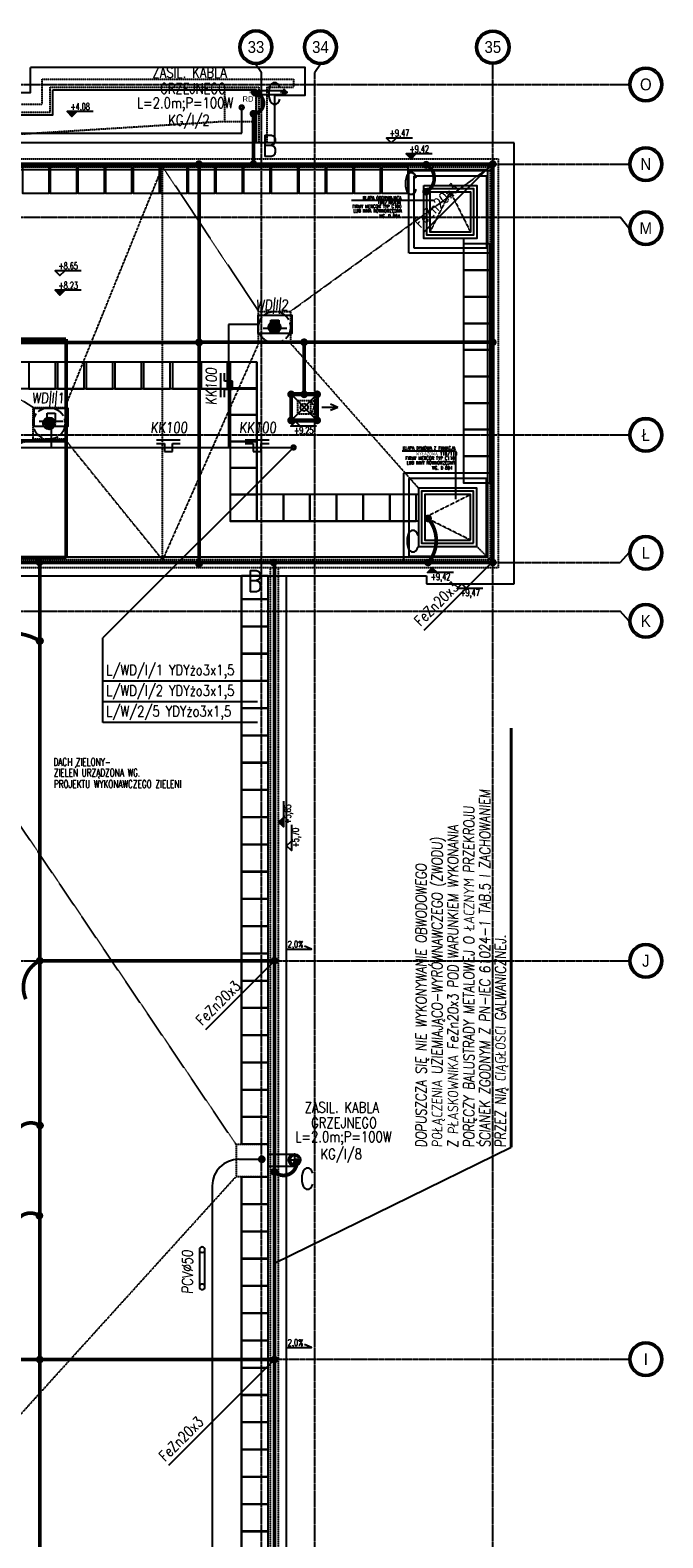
# Model space of a CAD drawing. Extents: x 3880 to 129921, y -116796 to -57711.
# Tile 89 of 110: x 61682 to 62873, y -93830 to -90991. Entities that reach past the tile are written whole.
import ezdxf
from ezdxf.enums import TextEntityAlignment as Align

# ---------------------------------------------------------------- set-up
doc = ezdxf.new("R2010")
doc.units = 0
doc.header["$LTSCALE"] = 2
for name, pattern in [('ACAD_ISO02W100', [15, 12, -3]), ('ACAD_ISO10W100', [18.5, 12, -3, 0.5, -3]), ('CENTER', [2, 1.25, -0.25, 0.25, -0.25]), ('DASHDOT2', [12.7, 6.35, -3.175, 0, -3.175]), ('DASHED', [0.75, 0.5, -0.25]), ('DASHED2', [0.375, 0.25, -0.125]), ('DIVIDE2', [0.625, 0.25, -0.125, 0, -0.125, 0, -0.125])]:
    doc.linetypes.add(name, pattern=pattern)
doc.layers.get('0').update_dxf_attribs({"color": 101, "linetype": 'CONTINUOUS'})
doc.layers.add('2DH_PLS_glp', color=202, linetype='DASHED', lineweight=50)
for name, color, linetype in [('E35', 6, 'CONTINUOUS'), ('E50', 3, 'CONTINUOUS'), ('Ins-went', 141, 'CONTINUOUS'), ('Ins-wod', 152, 'CONTINUOUS'), ('Okn---okna', 5, 'CONTINUOUS'), ('Opis-rzedne', 52, 'CONTINUOUS'), ('Opis-spadki', 61, 'CONTINUOUS'), ('Os-osie glowne', 1, 'CENTER'), ('Os-osie-opis', 2, 'CONTINUOUS'), ('Pzt-chodniki-hatch', 252, 'CONTINUOUS'), ('Sch-opis', 51, 'CONTINUOUS'), ('W-idok', 9, 'CONTINUOUS'), ('W-izol-w', 144, 'CONTINUOUS'), ('W-widok-spadki', 61, 'CONTINUOUS')]:
    doc.layers.add(name, color=color, linetype=linetype)
doc.styles.add('dwg_opis duży', font='ARIAL.TTF', dxfattribs={"width": 0.9})
doc.styles.add('dwg_opis podstawowy', font='romans.shx', dxfattribs={"width": 0.9})
doc.styles.add('ROMANS', font='romans', dxfattribs={"width": 0.85})
doc.styles.add('TYTUL2', font='ARIAL.TTF')

# ---------------------------------------------------------------- blocks, each defined once
blk = doc.blocks.new('A$C5F9C5678')
at = {"layer": 'E35'}
for p, q in [((-54.2, 9.9), (-39.2, 9.9)), ((-39.2, 9.9), (-39.2, 24.9)), ((-39.2, 24.9), (-24.2, 24.9)), ((-24.2, 24.9), (-24.2, 9.9)), ((-24.2, 9.9), (-9.2, 9.9))]:
    blk.add_line(p, q, dxfattribs=at)
blk.add_lwpolyline([(-63.3, 34.4), (0, 34.4), (0, 0), (-63.3, 0)], close=True, dxfattribs=at)
blk = doc.blocks.new('A$C396C56EA')
at = {"layer": 'E35'}
for p, q in [((0, 0), (45, 0)), ((0, -6.9), (15, -6.9)), ((15, -6.9), (15, -21.9)), ((15, -21.9), (30, -21.9)), ((30, -21.9), (30, -6.9)), ((30, -6.9), (45, -6.9))]:
    blk.add_line(p, q, dxfattribs=at)
blk = doc.blocks.new('A$C3F3A465D')
at = {"layer": 'E35'}
for points in [[(0, -69.9), (0, 0)], [(10.5, 0), (10.5, -69.9)]]:
    blk.add_lwpolyline(points, dxfattribs=at)
for centre in [(5.2, 0), (5.2, -69.9)]:
    blk.add_circle(centre, 5.25, dxfattribs=at)
blk = doc.blocks.new('SPADKI')
at = {"ltscale": 25}
blk.add_lwpolyline([(0, 0), (0, -70), (-8, -50), (-8, -50)], dxfattribs=at)
at = {"ltscale": 25, "style": 'ROMANS', "width": 0.7}
blk.add_attdef('SP%', text='', height=18, rotation=90, dxfattribs=at).set_placement((-4.9, -24), align=Align.CENTER)
blk = doc.blocks.new('_gkjgskfjgkdfh')
at = {"linetype": 'DASHDOT2', "ltscale": 0.5}
for points in [[(-7, 0), (7, 0)], [(0, -7), (0, 7)], [(0, 0), (0, -7)]]:
    blk.add_lwpolyline(points, dxfattribs=at)
at = {"ltscale": 2}
for radius in [3.75, 3.25]:
    blk.add_circle((0, 0), radius, dxfattribs=at)
blk = doc.blocks.new('dwg_kota kons 50')
blk.add_hatch(color=256).paths.add_polyline_path([(9, 9), (-9, 9), (0, 0)])
blk.add_lwpolyline([(39.75, 9), (-9, 9), (0, 0), (9, 9)])
at = {"style": 'dwg_opis podstawowy', "width": 0.6}
blk.add_attdef('KOTA_KONS', text='', height=12.75, dxfattribs=at).set_placement((15.375, 8.25), align=Align.BOTTOM_CENTER)
blk = doc.blocks.new('dwg_kota arch 50')
blk.add_lwpolyline([(39.75, 9), (-9, 9), (0, 0), (9, 9)])
at = {"style": 'dwg_opis podstawowy', "width": 0.6}
blk.add_attdef('KOTA_ARCH', text='', height=12.75, dxfattribs=at).set_placement((15.375, 8.25), align=Align.BOTTOM_CENTER)
blk = doc.blocks.new('_opis_osi')
blk.add_hatch(color=256).paths.add_polyline_path([(32, -32), (28.8, -32, -1), (-28.8, -32), (-32, -32, 1)])
for radius in [32, 28.8]:
    blk.add_circle((0, -32), radius)
at = {"style": 'dwg_opis duży', "width": 0.9}
blk.add_attdef('AXNAMEV', text='', height=22.4, rotation=90, dxfattribs=at).set_placement((0, -32), align=Align.MIDDLE_CENTER)
blk = doc.blocks.new('_opis_osi_liczbowy')
blk.add_hatch(color=256).paths.add_polyline_path([(32, 32), (32, 28.8, -1), (32, -28.8), (32, -32, 1)])
for radius in [32, 28.8]:
    blk.add_circle((32, 0), radius)
at = {"style": 'dwg_opis duży', "width": 0.9}
blk.add_attdef('AXNAMEH', text='', height=22.4, rotation=90, dxfattribs=at).set_placement((32, 0), align=Align.MIDDLE_CENTER)
blk = doc.blocks.new('_kdjkgjksjhgkfhh')
for p, q in [((-11.2, 0), (11.2, 0)), ((0, 11.2), (0, -11.2))]:
    blk.add_line(p, q)
for radius in [11.3, 8.25]:
    blk.add_circle((0, 0), radius)
blk = doc.blocks.new('_kgjdskfgjkfh')
at = {"linetype": 'ACAD_ISO10W100'}
for p, q in [((10, 0), (-10, 0)), ((0, 10), (0, -10))]:
    blk.add_line(p, q, dxfattribs=at)
at = {"linetype": 'Continuous', "ltscale": 7}
for p, q in [((-8, 0), (-5, 0)), ((-7.6, 2.5), (-4.8, 1.5)), ((-6.5, 4.7), (-4, 2.9)), ((-4.7, 6.5), (-2.9, 4)), ((-2.5, 7.6), (-1.5, 4.8)), ((0, 8), (0, 5)), ((2.5, 7.6), (1.5, 4.8)), ((4.7, 6.5), (2.9, 4)), ((6.5, 4.7), (4, 2.9)), ((7.6, 2.5), (4.8, 1.5)), ((8, 0), (5, 0)), ((-7.6, -2.5), (-4.8, -1.5)), ((-6.5, -4.7), (-4, -2.9)), ((-4.7, -6.5), (-2.9, -4)), ((-2.5, -7.6), (-1.5, -4.8)), ((0, -8), (0, -5)), ((2.5, -7.6), (1.5, -4.8)), ((4.7, -6.5), (2.9, -4)), ((6.5, -4.7), (4, -2.9)), ((7.6, -2.5), (4.8, -1.5))]:
    blk.add_line(p, q, dxfattribs=at)
at = {"linetype": 'ACAD_ISO02W100'}
blk.add_circle((0, 0), 30, dxfattribs=at)
at = {"linetype": 'Continuous', "ltscale": 7}
for radius in [8, 5]:
    blk.add_circle((0, 0), radius, dxfattribs=at)
blk = doc.blocks.new('_STRZAŁKA_WENT')
for q in [(-6, -14), (0, -30.2), (6, -14)]:
    blk.add_line((0, 0), q)

msp = doc.modelspace()

# ---------------------------------------------------------------- linework, layer by layer
at = {"layer": '2DH_PLS_glp'}
for p, q in [((58015.97, -91572.362), (61749.61, -91572.78)), ((61749.61, -91984.569), (61749.61, -91572.78)), ((61659.218, -91764.367), (61749.61, -91764.367)), ((54215.861, -91983.726), (61749.61, -91983.726))]:
    msp.add_line(p, q, dxfattribs=at)
at = {"layer": 'E35'}
for p, q in [((62423.379, -91370.368), (62552.547, -91241.2)), ((62423.379, -91370.368), (62552.547, -91241.2)), ((62177.677, -91776.5), (61818.91, -92135.267)), ((62423.379, -92120.368), (62552.547, -91991.2)), ((62423.379, -92120.368), (62552.547, -91991.2)), ((61818.91, -92294.091), (61818.91, -92135.267)), ((62109.907, -92216.495), (61818.91, -92216.495)), ((62109.907, -92255.293), (61818.91, -92255.293)), ((62109.907, -92294.091), (61818.91, -92294.091)), ((62012.522, -92872.19), (62141.691, -92743.022)), ((62012.522, -92872.19), (62141.691, -92743.022)), ((62141.691, -93312.621), (62587.279, -93093.64)), ((61942.681, -93692.846), (62141.691, -93493.837)), ((61942.681, -93692.846), (62141.691, -93493.837))]:
    msp.add_line(p, q, dxfattribs=at)
at = {"layer": 'E35', "lineweight": 40}
msp.add_line((62587.279, -93093.64), (62587.279, -92305.27), dxfattribs=at)
at = {"layer": 'E50'}
for p, q in [((62080.018, -91184.96), (62080.018, -91136.378)), ((60737.164, -91184.96), (62080.018, -91184.96)), ((62111.016, -91544.808), (62055.205, -91544.808)), ((62055.205, -91544.808), (62055.205, -91776.5)), ((61721.435, -91737.149), (61721.435, -91776.5)), ((60800.197, -91776.5), (62177.677, -91776.5)), ((62074.424, -93116.747), (62116.731, -93116.747)), ((62024.424, -93166.747), (62024.424, -95967.577))]:
    msp.add_line(p, q, dxfattribs=at)
at = {"layer": 'E50', "const_width": 7}
for points in [[(62109.095, -91110.187, -0.78481799), (62102.838, -91148.129, -2.21832926)], [(62427.07, -91295.022, 0.59516347), (62427.742, -91244.319, 2.21832926)], [(62430.746, -91910.179, -0.36510477), (62431.417, -91992.836, -2.21832926)], [(61591.672, -92141.498, -0.27841691), (61700.066, -92140.826, -2.21832926)], [(61673.744, -92815.195, -0.39380838), (61699.617, -92743.06, -2.21832926)], [(61652.817, -93076.534, -0.57292309), (61700.066, -93053.247, -2.21832926)], [(62183.961, -93121.952, -0.65422817), (62141.691, -93140.422, -2.21832926)], [(61652.817, -93246.534, -0.58394194), (61698.816, -93222.973, -2.21832926)]]:
    msp.add_lwpolyline(points, format="xyb", dxfattribs=at)
for points in [[(62105.345, -91110.187, -1), (62112.845, -91110.187, -1)], [(62080.018, -91133.878, 1), (62080.018, -91138.878, 1)], [(62098.417, -91148.315, -1), (62105.917, -91148.315, -1)], [(61995.86, -91243.022, -1), (62003.36, -91243.022, -1)], [(62423.32, -91244.133, 1), (62430.82, -91244.133, 1)], [(62548.797, -91243.022, -1), (62556.297, -91243.022, -1)], [(62423.32, -91295.022, 1), (62430.82, -91295.022, 1)], [(61996.041, -91578.421, -1), (62003.541, -91578.421, -1)], [(61996.041, -91579.149, -1), (62003.541, -91579.149, -1)], [(62193.797, -91578.421, -1), (62201.297, -91578.421, -1)], [(62548.797, -91578.421, -1), (62556.297, -91578.421, -1)], [(62169.297, -91676.522, -1), (62176.797, -91676.522, -1)], [(62193.797, -91676.522, -1), (62201.297, -91676.522, -1)], [(62218.297, -91676.522, -1), (62225.797, -91676.522, -1)], [(62169.297, -91725.522, -1), (62176.797, -91725.522, -1)], [(62218.297, -91725.522, -1), (62225.797, -91725.522, -1)], [(62175.177, -91776.5, 1), (62180.177, -91776.5, 1)], [(62426.996, -91910.179, -1), (62434.496, -91910.179, -1)], [(61703.145, -91992.605, -1), (61695.645, -91992.605, -1)], [(61996.041, -91995.611, -1), (62003.541, -91995.611, -1)], [(62143.797, -91993.022, -1), (62136.297, -91993.022, -1)], [(62426.996, -91993.022, -1), (62434.496, -91993.022, -1)], [(62548.797, -91993.022, -1), (62556.297, -91993.022, -1)], [(61699.617, -92144.538, -1), (61699.617, -92137.038, -1)], [(61700.516, -92144.538, 1), (61700.516, -92137.038, 1)], [(61696.316, -92743.022, -1), (61703.816, -92743.022, -1)], [(61700.066, -92746.772, 1), (61700.066, -92739.272, 1)], [(62137.941, -92743.022, -1), (62145.441, -92743.022, -1)], [(61700.516, -93056.959, 1), (61700.516, -93049.459, 1)], [(62114.118, -93116.747, -1), (62121.618, -93116.747, -1)], [(62141.241, -93144.133, -1), (62141.241, -93136.633, -1)], [(62183.961, -93125.702, 1), (62183.961, -93118.202, 1)], [(61699.266, -93226.685, 1), (61699.266, -93219.185, 1)], [(61696.316, -93493.837, -1), (61703.816, -93493.837, -1)]]:
    msp.add_lwpolyline(points, format="xyb", close=True, dxfattribs=at)
for points in [[(62102.167, -91243.022), (62102.167, -91148.315)], [(53609.547, -91243.022), (62552.547, -91243.022)], [(61999.791, -91245.611), (61999.791, -91995.611)], [(62552.547, -91993.022), (62552.547, -91243.022)], [(61995.409, -91578.421), (62552.547, -91578.421)], [(62197.547, -91676.522), (62197.547, -91578.421)], [(59347.547, -91579.149), (61995.409, -91579.149)], [(62173.047, -91676.522), (62222.047, -91676.522), (62222.047, -91725.522), (62173.047, -91725.522), (62173.047, -91676.522)], [(53450.164, -91993.022), (62552.547, -91993.022)], [(61700.066, -91993.022), (61700.066, -95501.275)], [(61696.316, -92743.022), (62141.691, -92743.022)], [(61636.074, -93493.837), (62141.691, -93493.837)]]:
    msp.add_lwpolyline(points, dxfattribs=at)
at = {"layer": 'E50', "ltscale": 15, "const_width": 7}
for points in [[(62102.258, -91246.771, 1), (62102.076, -91239.273, 1)], [(62552.638, -91246.771, 1), (62552.456, -91239.273, 1)], [(62552.638, -91996.771, 1), (62552.456, -91989.273, 1)], [(62141.782, -93497.586, 1), (62141.6, -93490.088, 1)]]:
    msp.add_lwpolyline(points, format="xyb", close=True, dxfattribs=at)
at = {"layer": 'E50', "linetype": 'DIVIDE2', "ltscale": 70, "const_width": 7}
msp.add_lwpolyline([(62141.691, -91993.022), (62141.691, -95490.517)], dxfattribs=at)
at = {"layer": 'E50'}
msp.add_arc((62074.424, -93166.747), 50, 90, 180, dxfattribs=at)
at = {"layer": 'Ins-went', "linetype": 'DASHED'}
msp.add_line((62204.619, -91708.093), (62190.476, -91693.951), dxfattribs=at)
at = {"layer": 'Ins-went', "linetype": 'DASHED2', "ltscale": 0.3}
msp.add_line((62204.135, -91707.61), (62190.96, -91694.434), dxfattribs=at)
at = {"layer": 'Ins-went', "linetype": 'DASHED'}
msp.add_circle((62197.547, -91701.022), 7, dxfattribs=at)
at = {"layer": 'Okn---okna'}
for points in [[(62422.547, -91283.022), (62522.547, -91283.022), (62522.547, -91383.022), (62422.547, -91383.022)], [(62428.547, -91289.022), (62516.547, -91289.022), (62516.547, -91377.022), (62428.547, -91377.022)], [(62434.547, -91295.022), (62510.547, -91295.022), (62510.547, -91371.022), (62434.547, -91371.022)], [(62522.547, -91963.022), (62522.547, -91853.022), (62412.547, -91853.022), (62412.547, -91963.022)], [(62516.547, -91957.022), (62516.547, -91859.022), (62418.547, -91859.022), (62418.547, -91957.022)], [(62510.547, -91951.022), (62510.547, -91865.022), (62424.547, -91865.022), (62424.547, -91951.022)]]:
    msp.add_lwpolyline(points, close=True, dxfattribs=at)
at = {"layer": 'Okn---okna', "linetype": 'DASHED', "ltscale": 0.5}
for points in [[(62434.547, -91371.022), (62472.547, -91295.022), (62510.547, -91371.022)], [(62510.547, -91951.022), (62424.547, -91908.022), (62510.547, -91865.022)]]:
    msp.add_lwpolyline(points, dxfattribs=at)
at = {"layer": 'Os-osie glowne'}
for points in [[(50525.547, -91093.022), (62792.547, -91093.022)], [(62117.547, -96575.018), (62117.547, -91070.848)], [(62217.547, -96575.018), (62217.547, -91070.848)], [(62552.547, -96575.018), (62552.547, -91070.848)], [(50525.547, -91243.022), (62792.547, -91243.022)], [(50525.547, -91343.022), (62792.547, -91343.022)], [(50525.547, -91753.022), (62792.547, -91753.022)], [(50525.547, -91993.022), (62792.547, -91993.022)], [(50525.547, -92085.022), (62792.547, -92085.022)], [(50525.547, -92743.022), (62792.547, -92743.022)], [(50525.547, -93493.022), (62792.547, -93493.022)]]:
    msp.add_lwpolyline(points, dxfattribs=at)
at = {"layer": 'Os-osie-opis'}
for points in [[(62106.887, -91054.848), (62117.547, -91070.848)], [(62228.208, -91054.848), (62217.547, -91070.848)], [(62552.547, -91070.848), (62552.547, -91054.848)], [(62792.547, -91093.022), (62808.547, -91093.022)], [(62792.547, -91243.022), (62808.547, -91243.022)], [(62808.547, -91363.682), (62792.547, -91343.022)], [(62792.547, -91753.022), (62808.547, -91753.022)], [(62808.547, -91974.862), (62792.547, -91993.022)], [(62808.547, -92103.182), (62792.547, -92085.022)], [(62792.547, -92743.022), (62808.547, -92743.022)], [(62792.547, -93493.022), (62808.547, -93493.022)]]:
    msp.add_lwpolyline(points, dxfattribs=at)
at = {"layer": 'Pzt-chodniki-hatch'}
for points in [[(61667.547, -91248.022), (61667.547, -91298.022), (61717.547, -91298.022), (61717.547, -91248.022)], [(61719.547, -91248.022), (61719.547, -91298.022), (61769.547, -91298.022), (61769.547, -91248.022)], [(61771.547, -91248.022), (61771.547, -91298.022), (61821.547, -91298.022), (61821.547, -91248.022)], [(61823.547, -91248.022), (61823.547, -91298.022), (61873.547, -91298.022), (61873.547, -91248.022)], [(61875.547, -91248.022), (61875.547, -91298.022), (61925.547, -91298.022), (61925.547, -91248.022)], [(61927.547, -91248.022), (61927.547, -91298.022), (61977.547, -91298.022), (61977.547, -91248.022)], [(61979.547, -91248.022), (61979.547, -91298.022), (62029.547, -91298.022), (62029.547, -91248.022)], [(62031.547, -91248.022), (62031.547, -91298.022), (62081.547, -91298.022), (62081.547, -91248.022)], [(62083.547, -91248.022), (62083.547, -91298.022), (62133.547, -91298.022), (62133.547, -91248.022)], [(62135.547, -91248.022), (62135.547, -91298.022), (62185.547, -91298.022), (62185.547, -91248.022)], [(62187.547, -91248.022), (62187.547, -91298.022), (62237.547, -91298.022), (62237.547, -91248.022)], [(62239.547, -91248.022), (62239.547, -91298.022), (62289.547, -91298.022), (62289.547, -91248.022)], [(62291.547, -91248.022), (62291.547, -91298.022), (62341.547, -91298.022), (62341.547, -91248.022)], [(62343.547, -91248.022), (62343.547, -91298.022), (62393.547, -91298.022), (62393.547, -91248.022)], [(62547.547, -91393.022), (62497.547, -91393.022), (62497.547, -91443.022), (62547.547, -91443.022)], [(62547.547, -91443.022), (62497.547, -91443.022), (62497.547, -91493.022), (62547.547, -91493.022)], [(62547.547, -91493.022), (62497.547, -91493.022), (62497.547, -91543.022), (62547.547, -91543.022)], [(62547.547, -91543.022), (62497.547, -91543.022), (62497.547, -91593.022), (62547.547, -91593.022)], [(62547.547, -91593.022), (62497.547, -91593.022), (62497.547, -91643.022), (62547.547, -91643.022)], [(61679.547, -91616.022), (61679.547, -91666.022), (61729.547, -91666.022), (61729.547, -91616.022)], [(61733.547, -91616.022), (61733.547, -91666.022), (61783.547, -91666.022), (61783.547, -91616.022)], [(61787.547, -91616.022), (61787.547, -91666.022), (61837.547, -91666.022), (61837.547, -91616.022)], [(61841.547, -91616.022), (61841.547, -91666.022), (61891.547, -91666.022), (61891.547, -91616.022)], [(61895.547, -91616.022), (61895.547, -91666.022), (61945.547, -91666.022), (61945.547, -91616.022)], [(61949.547, -91616.022), (61949.547, -91666.022), (61999.547, -91666.022), (61999.547, -91616.022)], [(62003.547, -91616.022), (62003.547, -91666.022), (62053.547, -91666.022), (62053.547, -91616.022)], [(62058.547, -91616.022), (62058.547, -91666.022), (62108.547, -91666.022), (62108.547, -91616.022)], [(62547.547, -91643.022), (62497.547, -91643.022), (62497.547, -91693.022), (62547.547, -91693.022)], [(62058.547, -91665.022), (62058.547, -91715.022), (62108.547, -91715.022), (62108.547, -91665.022)], [(62058.547, -91715.022), (62058.547, -91765.022), (62108.547, -91765.022), (62108.547, -91715.022)], [(62547.547, -91693.022), (62497.547, -91693.022), (62497.547, -91743.022), (62547.547, -91743.022)], [(62547.547, -91743.022), (62497.547, -91743.022), (62497.547, -91793.022), (62547.547, -91793.022)], [(62058.547, -91765.022), (62058.547, -91815.022), (62108.547, -91815.022), (62108.547, -91765.022)], [(62547.547, -91793.022), (62497.547, -91793.022), (62497.547, -91843.022), (62547.547, -91843.022)], [(62058.547, -91815.022), (62058.547, -91865.022), (62108.547, -91865.022), (62108.547, -91815.022)], [(62058.547, -91865.022), (62058.547, -91915.022), (62108.547, -91915.022), (62108.547, -91865.022)], [(62108.547, -91865.022), (62108.547, -91915.022), (62158.547, -91915.022), (62158.547, -91865.022)], [(62158.547, -91865.022), (62158.547, -91915.022), (62208.547, -91915.022), (62208.547, -91865.022)], [(62208.547, -91865.022), (62208.547, -91915.022), (62258.547, -91915.022), (62258.547, -91865.022)], [(62258.547, -91865.022), (62258.547, -91915.022), (62308.547, -91915.022), (62308.547, -91865.022)], [(62308.547, -91865.022), (62308.547, -91915.022), (62358.547, -91915.022), (62358.547, -91865.022)], [(62358.547, -91865.022), (62358.547, -91915.022), (62408.547, -91915.022), (62408.547, -91865.022)], [(62079.547, -92018.022), (62079.547, -92061.512), (62129.547, -92061.512), (62129.547, -92018.022)], [(62079.547, -92062.822), (62079.547, -92112.822), (62129.547, -92112.822), (62129.547, -92062.822)], [(62079.547, -92114.132), (62079.547, -92164.132), (62129.547, -92164.132), (62129.547, -92114.132)], [(62079.547, -92165.442), (62079.547, -92215.442), (62129.547, -92215.442), (62129.547, -92165.442)], [(62079.547, -92216.752), (62079.547, -92266.752), (62129.547, -92266.752), (62129.547, -92216.752)], [(62079.547, -92268.062), (62079.547, -92318.062), (62129.547, -92318.062), (62129.547, -92268.062)], [(62079.547, -92319.372), (62079.547, -92369.372), (62129.547, -92369.372), (62129.547, -92319.372)], [(62079.547, -92370.682), (62079.547, -92420.682), (62129.547, -92420.682), (62129.547, -92370.682)], [(62079.547, -92421.992), (62079.547, -92471.992), (62129.547, -92471.992), (62129.547, -92421.992)], [(62079.547, -92473.302), (62079.547, -92523.302), (62129.547, -92523.302), (62129.547, -92473.302)], [(62079.547, -92524.612), (62079.547, -92574.612), (62129.547, -92574.612), (62129.547, -92524.612)], [(62079.547, -92575.922), (62079.547, -92625.922), (62129.547, -92625.922), (62129.547, -92575.922)], [(62079.547, -92627.232), (62079.547, -92677.232), (62129.547, -92677.232), (62129.547, -92627.232)], [(62079.547, -92678.542), (62079.547, -92728.542), (62129.547, -92728.542), (62129.547, -92678.542)], [(62079.547, -92729.852), (62079.547, -92779.852), (62129.547, -92779.852), (62129.547, -92729.852)], [(62079.547, -92781.162), (62079.547, -92831.162), (62129.547, -92831.162), (62129.547, -92781.162)], [(62079.547, -92832.472), (62079.547, -92882.472), (62129.547, -92882.472), (62129.547, -92832.472)], [(62079.547, -92883.782), (62079.547, -92933.782), (62129.547, -92933.782), (62129.547, -92883.782)], [(62079.547, -92935.092), (62079.547, -92985.092), (62129.547, -92985.092), (62129.547, -92935.092)], [(62079.547, -92986.402), (62079.547, -93036.402), (62129.547, -93036.402), (62129.547, -92986.402)], [(62079.547, -93037.712), (62079.547, -93087.712), (62129.547, -93087.712), (62129.547, -93037.712)], [(62079.547, -93150.502), (62079.547, -93200.502), (62129.547, -93200.502), (62129.547, -93150.502)], [(62079.547, -93201.842), (62079.547, -93251.842), (62129.547, -93251.842), (62129.547, -93201.842)], [(62079.547, -93253.182), (62079.547, -93303.182), (62129.547, -93303.182), (62129.547, -93253.182)], [(62079.547, -93304.522), (62079.547, -93354.522), (62129.547, -93354.522), (62129.547, -93304.522)], [(62079.547, -93355.862), (62079.547, -93405.862), (62129.547, -93405.862), (62129.547, -93355.862)], [(62079.547, -93407.202), (62079.547, -93457.202), (62129.547, -93457.202), (62129.547, -93407.202)], [(62079.547, -93458.542), (62079.547, -93508.542), (62129.547, -93508.542), (62129.547, -93458.542)], [(62079.547, -93509.882), (62079.547, -93559.882), (62129.547, -93559.882), (62129.547, -93509.882)], [(62079.547, -93561.222), (62079.547, -93611.222), (62129.547, -93611.222), (62129.547, -93561.222)], [(62079.547, -93612.562), (62079.547, -93662.562), (62129.547, -93662.562), (62129.547, -93612.562)], [(62079.547, -93663.902), (62079.547, -93713.902), (62129.547, -93713.902), (62129.547, -93663.902)], [(62079.547, -93715.242), (62079.547, -93765.242), (62129.547, -93765.242), (62129.547, -93715.242)], [(62079.547, -93766.582), (62079.547, -93816.582), (62129.547, -93816.582), (62129.547, -93766.582)], [(62079.547, -93817.922), (62079.547, -93867.922), (62129.547, -93867.922), (62129.547, -93817.922)]]:
    msp.add_lwpolyline(points, close=True, dxfattribs=at)
at = {"layer": 'Sch-opis'}
msp.add_line((62482.447, -91782.608), (62482.447, -91874.118), dxfattribs=at)
for points in [[(62286.947, -91311.197), (62441.075, -91311.197)], [(62381.708, -91782.608), (62482.447, -91782.608), (62482.447, -91782.608)]]:
    msp.add_lwpolyline(points, dxfattribs=at)
at = {"layer": 'W-idok', "linetype": 'DASHED', "ltscale": 0.5}
for p, q in [((61704.547, -91083.022), (62177.547, -91083.022)), ((61719.547, -91098.022), (62112.547, -91098.022)), ((62112.547, -91098.022), (62112.547, -91203.022)), ((62127.547, -91098.022), (62127.547, -91203.022)), ((62127.547, -91098.022), (62177.547, -91098.022)), ((62134.547, -95976.022), (62134.547, -92003.022)), ((62149.547, -95991.022), (62149.547, -92003.022))]:
    msp.add_line(p, q, dxfattribs=at)
at = {"layer": 'W-idok'}
for p, q in [((62497.547, -91383.022), (62497.547, -91825.022)), ((62108.547, -91616.022), (62108.547, -91865.022)), ((62058.547, -91666.022), (62058.547, -91915.022)), ((62079.547, -93089.022), (62079.547, -92018.022)), ((62079.547, -94588.022), (62079.547, -93149.022))]:
    msp.add_line(p, q, dxfattribs=at)
at = {"layer": 'W-idok', "linetype": 'DASHED', "ltscale": 0.5}
for points in [[(61610.547, -91083.022), (61610.547, -91130.022), (61704.547, -91130.022), (61704.547, -91083.022)], [(62177.547, -91083.022), (62177.547, -91098.022)], [(61595.547, -91098.022), (61595.547, -91145.022), (61719.547, -91145.022), (61719.547, -91098.022)], [(53460.047, -91333.022), (53599.547, -91333.022), (53599.547, -91233.022), (62562.547, -91233.022), (62562.547, -92003.022), (53460.047, -92003.022)], [(53460.047, -91348.022), (53614.547, -91348.022), (53614.547, -91248.022), (62547.547, -91248.022), (62547.547, -91988.022), (53460.047, -91988.022)], [(62210.047, -91688.522), (62222.047, -91688.522)], [(62222.047, -91688.522), (62210.047, -91713.522)], [(62210.047, -91688.522), (62222.047, -91713.522)], [(62210.047, -91713.522), (62222.047, -91713.522)]]:
    msp.add_lwpolyline(points, dxfattribs=at)
at = {"layer": 'W-idok'}
for points in [[(62102.57, -91104.271), (62160.047, -91104.271)], [(62102.57, -91111.77), (62160.047, -91111.77)], [(62108.547, -91616.022), (61116.266, -91616.022)], [(62058.547, -91666.022), (61066.266, -91666.022)], [(62412.547, -91865.022), (62108.547, -91865.022)], [(62412.547, -91915.022), (62058.547, -91915.022)], [(62179.547, -93107.772), (62129.547, -93107.772)], [(62179.547, -93130.272), (62129.547, -93130.272)]]:
    msp.add_lwpolyline(points, dxfattribs=at)
at = {"layer": 'W-idok', "linetype": 'DASHED'}
for points in [[(62394.547, -91255.022), (62550.547, -91255.022), (62550.547, -91411.022), (62394.547, -91411.022)], [(62404.547, -91265.022), (62540.547, -91265.022), (62540.547, -91401.022), (62404.547, -91401.022)], [(62550.547, -91991.022), (62550.547, -91825.022), (62384.547, -91825.022), (62384.547, -91991.022)], [(62540.547, -91981.022), (62540.547, -91835.022), (62394.547, -91835.022), (62394.547, -91981.022)]]:
    msp.add_lwpolyline(points, close=True, dxfattribs=at)
at = {"layer": 'W-idok', "linetype": 'DASHED', "ltscale": 0.5}
for points in [[(62173.047, -91676.522), (62173.047, -91725.522), (62222.047, -91725.522), (62222.047, -91676.522)], [(62185.047, -91688.522), (62185.047, -91713.522), (62210.047, -91713.522), (62210.047, -91688.522)]]:
    msp.add_lwpolyline(points, close=True, dxfattribs=at)
at = {"layer": 'W-idok', "linetype": 'DASHED'}
msp.add_lwpolyline([(62522.547, -91963.022), (62547.547, -91988.022)], dxfattribs=at)
at = {"layer": 'W-izol-w', "linetype": 'Continuous'}
for p, q in [((62592.547, -91203.022), (60672.547, -91203.022)), ((62592.547, -92033.022), (62592.547, -91203.022)), ((53460.047, -92018.022), (62427.547, -92018.022)), ((62129.547, -95971.022), (62129.547, -92018.022)), ((62164.547, -92550.022), (62164.547, -92018.022)), ((62427.547, -92018.022), (62427.547, -92033.022)), ((62427.547, -92033.022), (62592.547, -92033.022)), ((62164.547, -93300.022), (62164.547, -92550.022)), ((62164.547, -94050.022), (62164.547, -93300.022))]:
    msp.add_line(p, q, dxfattribs=at)
for points in [[(61632.547, -91061.022), (61632.547, -91108.022), (61682.547, -91108.022), (61682.547, -91061.022)], [(62142.547, -91203.022), (62142.547, -91113.022), (62142.547, -91113.022), (62142.547, -91113.022), (62199.547, -91113.022), (62199.547, -91061.022), (61682.547, -91061.022)], [(61590.547, -91103.022), (61590.547, -91150.022), (61724.547, -91150.022), (61724.547, -91103.022)], [(61724.547, -91103.022), (62107.547, -91103.022), (62107.547, -91203.022)], [(53460.047, -91353.022), (53619.547, -91353.022), (53619.547, -91253.022), (62542.547, -91253.022), (62542.547, -91983.022), (53460.047, -91983.022)], [(62171.047, -91674.522), (62224.047, -91727.522)], [(62224.047, -91674.522), (62171.047, -91727.522)]]:
    msp.add_lwpolyline(points, dxfattribs=at)
msp.add_lwpolyline([(62171.047, -91674.522), (62171.047, -91727.522), (62224.047, -91727.522), (62224.047, -91674.522)], close=True, dxfattribs=at)
at = {"layer": 'W-widok-spadki', "linetype": 'DASHED', "ltscale": 0.5}
for points in [[(62107.547, -91103.022), (62047.547, -91103.022), (62047.547, -91163.022), (62107.547, -91163.022)], [(62111.797, -91520.272), (62171.797, -91520.272), (62171.797, -91580.272), (62111.797, -91580.272)], [(61687.545, -91701.241), (61747.545, -91701.241), (61747.545, -91761.241), (61687.545, -91761.241)], [(62129.547, -93089.022), (62069.547, -93089.022), (62069.547, -93149.022), (62129.547, -93149.022)]]:
    msp.add_lwpolyline(points, close=True, dxfattribs=at)
for points in [[(62047.547, -91163.022), (61407.547, -91203.022)], [(61687.545, -91701.363), (60963.547, -91248.022)], [(61747.545, -91701.241), (61931.171, -91248.022), (62111.797, -91520.272)], [(61931.171, -91988.022), (61931.171, -91248.022)], [(62171.797, -91520.272), (62547.547, -91248.022)], [(62111.797, -91580.272), (61931.171, -91988.022), (61747.545, -91761.241)], [(62171.797, -91580.272), (62412.547, -91853.022)], [(61687.545, -91761.241), (60963.547, -91988.022)], [(62069.547, -93089.022), (61584.547, -92372.022)], [(62069.547, -93149.022), (61418.547, -93868.022)]]:
    msp.add_lwpolyline(points, dxfattribs=at)

# ---------------------------------------------------------------- block references
at = {"layer": 'E35'}
for name, p in [('A$C5F9C5678', (62174.36, -91561.992)), ('A$C5F9C5678', (61753.107, -91737.149)), ('A$C396C56EA', (61919.556, -91762.142)), ('A$C396C56EA', (62086.825, -91762.142))]:
    msp.add_blockref(name, p, dxfattribs=at)
at = {"layer": 'E35', "rotation": 90}
msp.add_blockref('A$C396C56EA', (62040.848, -91681.874), dxfattribs=at)
at = {"layer": 'E35', "xscale": -1, "rotation": 179.9999999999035}
msp.add_blockref('A$C3F3A465D', (62000.411, -93356.958), dxfattribs=at)
at = {"layer": 'Ins-went', "rotation": 270}
msp.add_blockref('_STRZAŁKA_WENT', (62260.845, -91701.022), dxfattribs=at)
at = {"layer": 'Ins-wod', "xscale": -1}
msp.add_blockref('_gkjgskfjgkdfh', (62102.57, -91108.022), dxfattribs=at)
at = {"layer": 'Ins-wod', "rotation": 270}
for p in [(62141.797, -91550.272), (61717.545, -91731.241)]:
    msp.add_blockref('_kgjdskfgjkfh', p, dxfattribs=at)
at = {"layer": 'Ins-wod'}
for p in [(62141.797, -91550.272), (62141.797, -91550.272), (61717.545, -91731.241), (62179.547, -93118.022)]:
    msp.add_blockref('_kdjkgjksjhgkfhh', p, dxfattribs=at)
at = {"layer": 'Opis-rzedne'}
for name, p, values in [('dwg_kota kons 50', (61760.619, -91153.181), {'KOTA_KONS': '+4,08'}), ('dwg_kota arch 50', (62361.507, -91203.022), {'KOTA_ARCH': '+9,47'}), ('dwg_kota kons 50', (62398.71, -91233.022), {'KOTA_KONS': '+9,42'}), ('dwg_kota arch 50', (61738.094, -91453.045), {'KOTA_ARCH': '+8,65'}), ('dwg_kota kons 50', (61738.094, -91489.706), {'KOTA_KONS': '+8,23'})]:
    msp.add_blockref(name, p, dxfattribs=at).add_auto_attribs(values)
ref = msp.add_blockref('dwg_kota arch 50', (62181.341, -91727.522), dxfattribs=dict(at, xscale=-1, rotation=180))
ref.add_attrib('KOTA_ARCH', '+9,25', dxfattribs={"layer": '0', "height": 12.75, "style": 'dwg_opis podstawowy', "width": 0.6}).set_placement((62196.716, -91754.593), align=Align.BOTTOM_CENTER)
ref = msp.add_blockref('dwg_kota kons 50', (62438.731, -92003.022), dxfattribs=dict(at, xscale=-1, rotation=180))
ref.add_attrib('KOTA_KONS', '+9,42', dxfattribs={"layer": '0', "height": 12.75, "style": 'dwg_opis podstawowy', "width": 0.6}).set_placement((62454.106, -92030.093), align=Align.BOTTOM_CENTER)
ref = msp.add_blockref('dwg_kota arch 50', (62494.261, -92033.022), dxfattribs=dict(at, xscale=-1, rotation=180))
ref.add_attrib('KOTA_ARCH', '+9,47', dxfattribs={"layer": '0', "height": 12.75, "style": 'dwg_opis podstawowy', "width": 0.6}).set_placement((62509.636, -92060.093), align=Align.BOTTOM_CENTER)
ref = msp.add_blockref('dwg_kota kons 50', (62149.547, -92482.002), dxfattribs=dict(at, xscale=-1, rotation=270))
ref.add_attrib('KOTA_KONS', '+5,65', dxfattribs={"layer": '0', "height": 12.75, "rotation": 90, "style": 'dwg_opis podstawowy', "width": 0.6}).set_placement((62176.619, -92466.627), align=Align.BOTTOM_CENTER)
ref = msp.add_blockref('dwg_kota arch 50', (62164.547, -92526.624), dxfattribs=dict(at, xscale=-1, rotation=270))
ref.add_attrib('KOTA_ARCH', '+5,70', dxfattribs={"layer": '0', "height": 12.75, "rotation": 90, "style": 'dwg_opis podstawowy', "width": 0.6}).set_placement((62191.619, -92511.249), align=Align.BOTTOM_CENTER)
at = {"layer": 'Opis-spadki'}
ref = msp.add_blockref('SPADKI', (62165.365, -92720.928), dxfattribs=dict(at, xscale=-0.6604040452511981, yscale=0.6604040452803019, zscale=0.6604040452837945, rotation=90))
ref.add_attrib('SP%', '2,0%', dxfattribs={"layer": '0', "ltscale": 25, "height": 11.8873, "style": 'ROMANS', "width": 0.7}).set_placement((62181.246, -92717.694), align=Align.CENTER)
ref = msp.add_blockref('SPADKI', (62165.365, -93470.928), dxfattribs=dict(at, xscale=-0.6604040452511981, yscale=0.6604040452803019, zscale=0.6604040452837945, rotation=90))
ref.add_attrib('SP%', '2,0%', dxfattribs={"layer": '0', "ltscale": 25, "height": 11.8873, "style": 'ROMANS', "width": 0.7}).set_placement((62181.246, -93467.694), align=Align.CENTER)
at = {"layer": 'Os-osie-opis'}
ref = msp.add_blockref('_opis_osi_liczbowy', (62106.887, -91054.848), dxfattribs=dict(at, xscale=-1, rotation=270))
ref.add_attrib('AXNAMEH', '33', dxfattribs={"layer": '0', "height": 22.4, "style": 'dwg_opis duży', "width": 0.9}).set_placement((62106.887, -91022.558), align=Align.MIDDLE_CENTER)
ref = msp.add_blockref('_opis_osi_liczbowy', (62228.208, -91054.848), dxfattribs=dict(at, xscale=-1, rotation=270))
ref.add_attrib('AXNAMEH', '34', dxfattribs={"layer": '0', "height": 22.4, "style": 'dwg_opis duży', "width": 0.9}).set_placement((62228.208, -91022.558), align=Align.MIDDLE_CENTER)
ref = msp.add_blockref('_opis_osi_liczbowy', (62552.547, -91054.848), dxfattribs=dict(at, rotation=90))
ref.add_attrib('AXNAMEH', '35', dxfattribs={"layer": '0', "height": 22.4, "style": 'dwg_opis duży', "width": 0.9}).set_placement((62552.657, -91022.558), align=Align.MIDDLE_CENTER)
ref = msp.add_blockref('_opis_osi', (62808.547, -91093.022), dxfattribs=dict(at, xscale=-1, rotation=90))
ref.add_attrib('AXNAMEV', 'O', dxfattribs={"layer": '0', "height": 22.4, "style": 'dwg_opis duży', "width": 0.9}).set_placement((62840.547, -91093.022), align=Align.MIDDLE_CENTER)
ref = msp.add_blockref('_opis_osi', (62808.547, -91243.022), dxfattribs=dict(at, xscale=-1, rotation=90))
ref.add_attrib('AXNAMEV', 'N', dxfattribs={"layer": '0', "height": 22.4, "style": 'dwg_opis duży', "width": 0.9}).set_placement((62840.547, -91243.022), align=Align.MIDDLE_CENTER)
ref = msp.add_blockref('_opis_osi', (62808.547, -91363.682), dxfattribs=dict(at, xscale=-1, rotation=90))
ref.add_attrib('AXNAMEV', 'M', dxfattribs={"layer": '0', "height": 22.4, "style": 'dwg_opis duży', "width": 0.9}).set_placement((62840.547, -91363.682), align=Align.MIDDLE_CENTER)
ref = msp.add_blockref('_opis_osi', (62808.547, -91753.022), dxfattribs=dict(at, xscale=-1, rotation=90))
ref.add_attrib('AXNAMEV', 'Ł', dxfattribs={"layer": '0', "height": 22.4, "style": 'dwg_opis duży', "width": 0.9}).set_placement((62840.547, -91753.022), align=Align.MIDDLE_CENTER)
ref = msp.add_blockref('_opis_osi', (62808.547, -91974.862), dxfattribs=dict(at, xscale=-1, rotation=90))
ref.add_attrib('AXNAMEV', 'L', dxfattribs={"layer": '0', "height": 22.4, "style": 'dwg_opis duży', "width": 0.9}).set_placement((62840.547, -91974.862), align=Align.MIDDLE_CENTER)
ref = msp.add_blockref('_opis_osi', (62808.547, -92103.182), dxfattribs=dict(at, xscale=-1, rotation=90))
ref.add_attrib('AXNAMEV', 'K', dxfattribs={"layer": '0', "height": 22.4, "style": 'dwg_opis duży', "width": 0.9}).set_placement((62840.547, -92103.182), align=Align.MIDDLE_CENTER)
ref = msp.add_blockref('_opis_osi', (62808.547, -92743.022), dxfattribs=dict(at, xscale=-1, rotation=90))
ref.add_attrib('AXNAMEV', 'J', dxfattribs={"layer": '0', "height": 22.4, "style": 'dwg_opis duży', "width": 0.9}).set_placement((62840.547, -92743.022), align=Align.MIDDLE_CENTER)
ref = msp.add_blockref('_opis_osi', (62808.547, -93493.022), dxfattribs=dict(at, xscale=-1, rotation=90))
ref.add_attrib('AXNAMEV', 'I', dxfattribs={"layer": '0', "height": 22.4, "style": 'dwg_opis duży', "width": 0.9}).set_placement((62840.547, -93493.022), align=Align.MIDDLE_CENTER)
at = {"layer": 'W-idok', "xscale": -1}
msp.add_blockref('_gkjgskfjgkdfh', (62160.047, -91108.022), dxfattribs=at)

# ---------------------------------------------------------------- texts
at = {"layer": 'E35', "style": 'ROMANS', "width": 0.8}
for s, rotation, p in [('ZASIL. KABLA ', 360, (61987.385, -91070.585)), ('GRZEJNEGO', 360, (61988.597, -91100.683)), ('L=2.0m;P=100W', 360, (61973.525, -91130.782)), ('KG/I/2', 360, (61980.788, -91161.629)), ('ZASIL. KABLA ', 0, (62273.943, -93018.998)), ('GRZEJNEGO', 0, (62272.731, -93048.188)), ('L=2.0m;P=100W', 0, (62271.519, -93077.378)), ('KG/I/8', 0, (62267.364, -93108.225))]:
    msp.add_text(s, height=20, rotation=rotation, dxfattribs=at).set_placement(p, align=Align.MIDDLE)
for p in [(62416.728, -91364.6), (62416.728, -91364.6), (62416.728, -92114.6), (62416.728, -92114.6), (62005.872, -92866.422), (62005.872, -92866.422), (61936.03, -93687.079), (61936.03, -93687.079)]:
    msp.add_text('FeZn20x3', height=20, rotation=45, dxfattribs=at).set_placement(p)
at = {"layer": 'E35', "style": 'ROMANS', "oblique": 5, "width": 0.8}
for s, p in [('WD|I|2', (62106.403, -91518.299)), ('WD|I|1', (61685.15, -91693.456)), ('KK100', (61908.03, -91749.15)), ('KK100', (62075.299, -91749.15))]:
    msp.add_text(s, height=20, dxfattribs=at).set_placement(p)
for s, p in [('KK100', (62032.718, -91696.525)), ('PCV%%C50', (61987.802, -93370.105))]:
    msp.add_text(s, height=20, rotation=90, dxfattribs=at).set_placement(p)
at = {"layer": 'E35', "style": 'ROMANS', "width": 0.8}
for s, p in [('L/WD/I/1 YDYżo3x1,5', (61825.036, -92205.546)), ('L/WD/I/2 YDYżo3x1,5', (61825.036, -92244.343)), ('L/W/2/5 YDYżo3x1,5', (61825.036, -92283.141))]:
    msp.add_text(s, height=20, dxfattribs=at).set_placement(p)
at = {"layer": 'E35', "lineweight": 40, "style": 'ROMANS', "oblique": 5, "width": 0.8}
for s, p in [('PORĘCZY BALUSTRADY METALOWEJ O ŁACZNYM PRZEKROJU', (62517.673, -93094.495)), ('ŚCIANEK ZGODNYM Z PN-IEC 61024-1 TAB.5 I ZACHOWANIEM', (62547.673, -93094.495)), ('POŁĄCZENIA UZIEMIAJĄCO-WYRÓWNAWCZEGO (ZWODU)', (62457.673, -93094.495)), ('Z PŁASKOWNIKA FeZn20x3 POD WARUNKIEM WYKONANIA', (62487.673, -93094.495)), ('DOPUSZCZA SIĘ NIE WYKONYWANIE OBWODOWEGO', (62427.673, -93094.495)), ('PRZEZ NIĄ CIĄGŁOŚCI GALWANICZNEJ.', (62577.015, -93094.495))]:
    msp.add_text(s, height=20, rotation=90, dxfattribs=at).set_placement(p)
at = {"layer": 'E50', "ltscale": 50, "style": 'ROMANS', "width": 0.8}
for s, p in [('C', (62127.001, -91130.08)), ('B', (62118.385, -91228.473)), ('C', (62383.923, -91299.702)), ('C', (62387.198, -91972.874)), ('B', (62090.207, -92048.161)), ('C', (62188.948, -93173.273))]:
    msp.add_text(s, height=40, dxfattribs=at).set_placement(p)
at = {"layer": 'Ins-wod', "insert": (62081.621, -91115.29), "char_height": 10.2123, "width": 1336.21749, "attachment_point": 1, "style": 'TYTUL2'}
msp.add_mtext('RD', dxfattribs=at)
at = {"layer": 'Sch-opis', "style": 'ROMANS', "width": 0.7}
for s, height, p in [('FIRMY MERCOR TYP C100', 6.3, (62287.973, -91325.935)), ('KLAPA ODDYMIAJĄCA', 6.3, (62307.503, -91309.921)), ('100/100cm', 6.3, (62335.223, -91317.896)), ('LUB INNA RÓWNORZĘDNA', 6.3, (62290.283, -91334.325)), ('WG. D 804', 6.3, (62339.113, -91344.121)), ('KLAPA DYMOWA Z FUNKCJĄ', 6.3, (62382.836, -91780.838)), ('FIRMY MERCOR TYP C110', 6.3, (62388.189, -91799.847)), ('LUB INNY RÓWNORZĘDNY', 6.3, (62390.336, -91808.465)), ('WYŁAZOWĄ 110/110', 6.3, (62407.958, -91791.426)), ('WG. D 804', 6.3, (62437.822, -91818.178)), ('DACH ZIELONY- ', 14.4, (61725.767, -92375.796)), ('ZIELEŃ URZĄDZONA WG.', 14.4, (61726.614, -92396.039)), ('PROJEKTU WYKONAWCZEGO ZIELENI', 14.4, (61726.614, -92417.587))]:
    msp.add_text(s, height=height, dxfattribs=at).set_placement(p)

doc.saveas('drawing.dxf')
